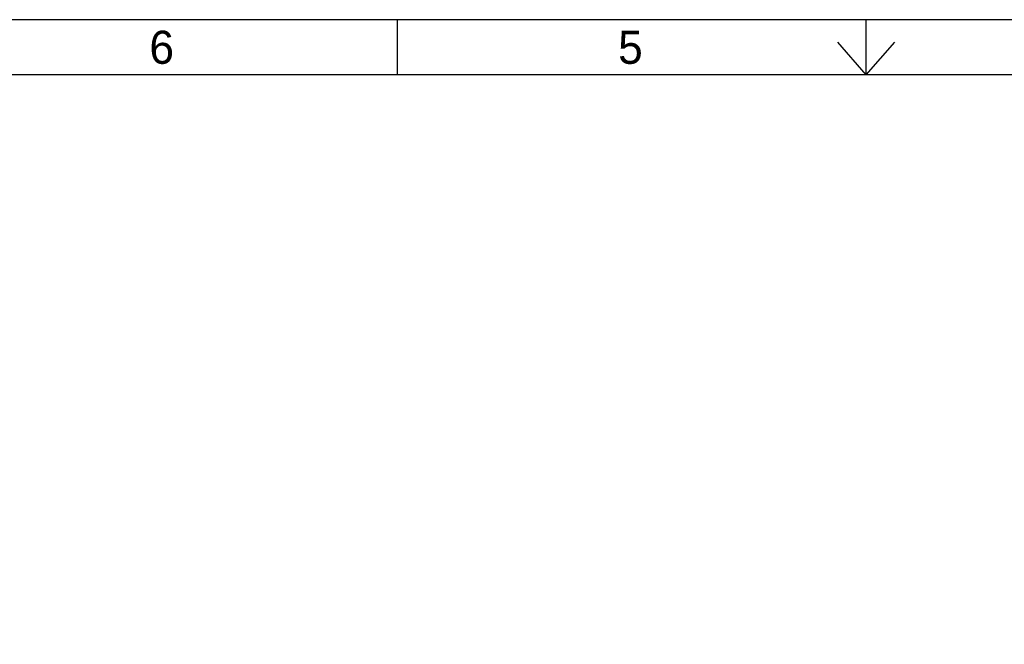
# Model space of a CAD drawing. Extents: x 0 to 34, y 0 to 22.
# Tile 13 of 33: x 9.3 to 18.3, y 16.3 to 22. Entities that reach past the tile are written whole.
import ezdxf

# ---------------------------------------------------------------- set-up
doc = ezdxf.new("R2010")
doc.units = 0
doc.header["$MEASUREMENT"] = 0
doc.layers.add('1', color=7, linetype='CONTINUOUS')

msp = doc.modelspace()

# ---------------------------------------------------------------- linework, layer by layer
at = {"layer": '1', "color": 7}
for p, q in [((12.75, 21.5), (12.75, 22)), ((17, 21.5), (17, 22))]:
    msp.add_line(p, q, dxfattribs=at)
at = {"layer": '1', "color": 7, "linetype": 'Continuous'}
for q in [(16.7424, 21.7976), (17.2587, 21.7976)]:
    msp.add_line((16.9999, 21.4996), q, dxfattribs=at)
at = {"layer": '1', "color": 7}
for points in [[(0, 0), (34, 0), (34, 22), (0, 22)], [(0.4687, 0.5), (33.4687, 0.5), (33.4687, 21.5), (0.4687, 21.5)]]:
    msp.add_lwpolyline(points, close=True, dxfattribs=at)
msp.add_solid([(17.25, 21.8), (16.75, 21.8), (17.25, 21.8)], dxfattribs=at)

# ---------------------------------------------------------------- texts
for s, p in [('6', (10.5, 21.6)), ('5', (14.75, 21.6))]:
    msp.add_text(s, height=0.3, dxfattribs=at).set_placement(p)

doc.saveas('drawing.dxf')
